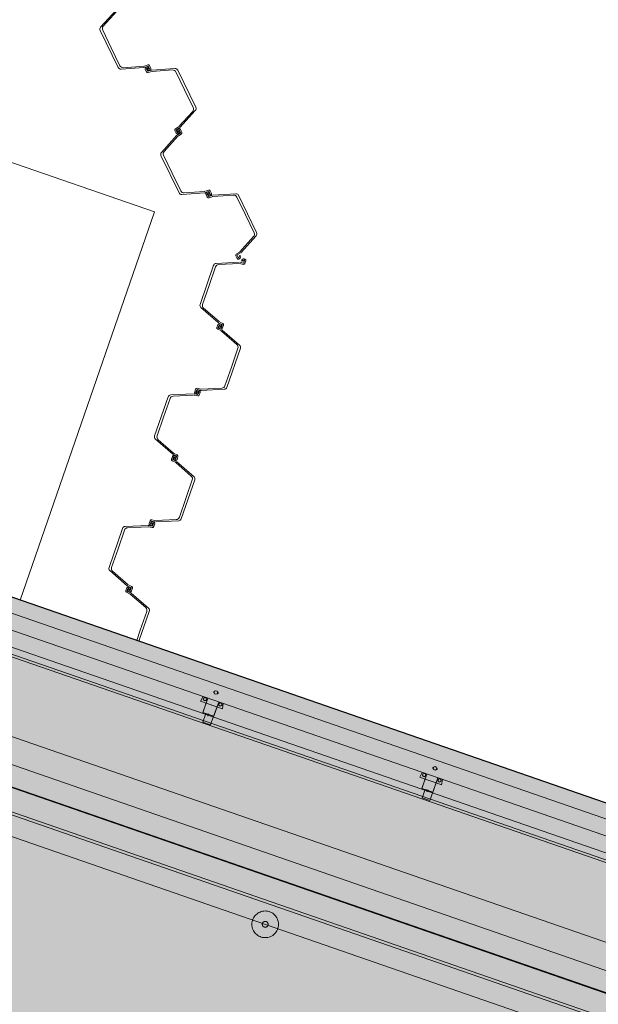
# Model space of a CAD drawing. Header units: metres. Extents: x 7508979 to 7510298, y 5841961 to 5842536.
# Tile 35 of 64: x 7509699 to 7509704, y 5842475 to 5842483. Entities that reach past the tile are written whole.
import ezdxf

# ---------------------------------------------------------------- set-up
doc = ezdxf.new("R2010")
doc.units = ezdxf.units.M
doc.linetypes.add('ACAD_ISO10W100', pattern=[18, 12, -3, 0, -3])
doc.linetypes.add('DASHED', pattern=[0.75, 0.5, -0.25])
for name, color, linetype, lineweight in [('013_AKP-Osie-2', 142, 'ACAD_ISO10W100', 18), ('015_AKP-Stal-cienka', 60, 'Continuous', 18), ('07_AKP-Wyposazenie', 133, 'Continuous', 18), ('08_JK_beton_przerywana', 40, 'DASHED', 9), ('09_JK_stal_przerywana', 90, 'DASHED', 9), ('16_JK_wyposażenie cienka', 200, 'Continuous', 13), ('AKP-Beton-widok', 44, 'Continuous', 30)]:
    doc.layers.add(name, color=color, linetype=linetype, lineweight=lineweight)
doc.layers.add('03_AKP-Kreskowania', color=7, linetype='Continuous', lineweight=9, true_color=0xa6a6a6)

msp = doc.modelspace()

# ---------------------------------------------------------------- hatches: boundary and pattern name
at = {"layer": '03_AKP-Kreskowania', "ltscale": 100, "transparency": 33554687}
h = msp.add_hatch(dxfattribs=at)
h.set_pattern_fill('GRASS', color=256, scale=0.045, angle=160.90316)
h.set_pattern_definition([(250.90316, (7511633.8898, 5841844.2328), (0.49932114, -1.028167), [0.2143125, -1.4021336]), (205.90316, (7511633.8898, 5841844.2328), (0.49932114, -1.028167), [0.2143125, -0.9286875]), (295.90316, (7511633.8898, 5841844.2328), (1.028167, 0.49932114), [0.2143125, -0.9286875])])
edge = h.paths.add_edge_path()
edge.add_spline(control_points=[(7509560.4281, 5842502.0417), (7509560.9762, 5842501.8269), (7509562.2237, 5842501.368), (7509563.4849, 5842500.9741), (7509564.2028, 5842500.7802)], knot_values=[19454.944206, 19454.944206, 19454.944206, 19454.944206, 21223.462374, 23456.740739, 23456.740739, 23456.740739, 23456.740739], degree=3, periodic=0)
edge.add_line((7509564.2028, 5842500.7802), (7509567.9422, 5842511.5796))
edge.add_line((7509567.9422, 5842511.5796), (7509567.9446, 5842511.601))
edge.add_line((7509567.9446, 5842511.601), (7509564.2647, 5842513.1229))
edge.add_line((7509564.2647, 5842513.1229), (7509560.4281, 5842502.0417))
edge = h.paths.add_edge_path()
edge.add_spline(control_points=[(7509557.9601, 5842503.0982), (7509558.5003, 5842502.8474), (7509559.0446, 5842502.6075), (7509559.5926, 5842502.3793)], knot_values=[24358.247031, 24358.247031, 24358.247031, 24358.247031, 26137.75858, 26137.75858, 26137.75858, 26137.75858], degree=3, periodic=0)
edge.add_line((7509559.5926, 5842502.3793), (7509563.4315, 5842513.4675))
edge.add_line((7509563.4315, 5842513.4675), (7509561.7858, 5842514.1481))
edge.add_line((7509561.7858, 5842514.1481), (7509557.9601, 5842503.0982))
edge = h.paths.add_edge_path()
edge.add_line((7509571.9005, 5842523.027), (7509571.9118, 5842523.0452))
edge.add_line((7509571.9118, 5842523.0452), (7509575.6504, 5842533.8449))
edge.add_spline(control_points=[(7509575.6504, 5842533.8449), (7509574.9664, 5842534.1365), (7509573.7316, 5842534.6067), (7509572.4674, 5842535.0174), (7509571.9038, 5842535.1875)], knot_values=[19454.944206, 19454.944206, 19454.944206, 19454.944206, 21688.222571, 23456.740739, 23456.740739, 23456.740739, 23456.740739], degree=3, periodic=0)
edge.add_line((7509571.9038, 5842535.1875), (7509568.0673, 5842524.1062))
edge.add_line((7509568.0673, 5842524.1062), (7509571.9005, 5842523.027))
edge = h.paths.add_edge_path()
edge.add_line((7509565.4852, 5842524.8333), (7509567.1995, 5842524.3506))
edge.add_line((7509567.1995, 5842524.3506), (7509571.0384, 5842535.4387))
edge.add_spline(control_points=[(7509571.0384, 5842535.4387), (7509570.4667, 5842535.5982), (7509569.8905, 5842535.7463), (7509569.3109, 5842535.8831)], knot_values=[24358.247031, 24358.247031, 24358.247031, 24358.247031, 26137.75858, 26137.75858, 26137.75858, 26137.75858], degree=3, periodic=0)
edge.add_line((7509569.3109, 5842535.8831), (7509565.4852, 5842524.8333))
edge = h.paths.add_edge_path()
edge.add_line((7509887.6326, 5842386.6744), (7509887.5854, 5842386.6908))
edge.add_line((7509887.5854, 5842386.6908), (7509891.9401, 5842399.2688))
edge.add_line((7509891.9401, 5842399.2688), (7509891.8637, 5842399.2926))
edge.add_line((7509891.8637, 5842399.2926), (7509887.4791, 5842386.6283))
edge.add_spline(control_points=[(7509887.4791, 5842386.6283), (7509887.9536, 5842386.3755), (7509890.7836, 5842384.9527), (7509893.6314, 5842383.8847), (7509896.0866, 5842383.23), (7509896.1132, 5842383.223)], knot_values=[21013.433794, 21013.433794, 21013.433794, 21013.433794, 22562.78043, 30165.17056, 30248.311095, 30248.311095, 30248.311095, 30248.311095], degree=3, periodic=0)
edge.add_line((7509896.1132, 5842383.223), (7509900.7195, 5842396.5278))
edge.add_line((7509900.7195, 5842396.5278), (7509891.9879, 5842399.2539))
edge.add_line((7509891.9879, 5842399.2539), (7509887.6326, 5842386.6744))
edge = h.paths.add_edge_path()
edge.add_line((7509903.4828, 5842409.6798), (7509906.9863, 5842419.7991))
edge.add_spline(control_points=[(7509906.9863, 5842419.7991), (7509906.3199, 5842420.0756), (7509903.6823, 5842421.1154), (7509900.9332, 5842421.9377), (7509898.8371, 5842422.185)], knot_values=[9690.860076, 9690.860076, 9690.860076, 9690.860076, 11850.095835, 18161.631326, 18161.631326, 18161.631326, 18161.631326], degree=3, periodic=0)
edge.add_line((7509898.8371, 5842422.185), (7509895.5102, 5842412.5758))
edge.add_line((7509895.5102, 5842412.5758), (7509895.509, 5842412.5713))
edge.add_line((7509895.509, 5842412.5713), (7509903.4828, 5842409.6798))
at = {"layer": '03_AKP-Kreskowania', "ltscale": 100, "transparency": 33554572}
h = msp.add_hatch(color=256, dxfattribs=at)
h.dxf.hatch_style = 1
h.paths.add_polyline_path([(7509696.2149, 5842477.5046), (7509733.6072, 5842464.5587), (7509734.1143, 5842466.0234), (7509696.722, 5842478.9693)])
at = {"layer": '03_AKP-Kreskowania', "ltscale": 100, "transparency": 33554636}
h = msp.add_hatch(color=256, dxfattribs=at)
h.dxf.hatch_style = 1
h.paths.add_polyline_path([(7509696.0171, 5842477.3614), (7509733.6741, 5842464.3239), (7509733.7395, 5842464.5129), (7509696.0826, 5842477.5504)])
at = {"layer": '03_AKP-Kreskowania', "ltscale": 100, "transparency": 33554508}
h = msp.add_hatch(color=256, dxfattribs=at)
h.dxf.hatch_style = 1
h.paths.add_polyline_path([(7509693.6797, 5842470.763), (7509731.4312, 5842457.6928), (7509733.7213, 5842464.3075), (7509695.9699, 5842477.3778)])

# ---------------------------------------------------------------- linework, layer by layer
at = {"layer": '013_AKP-Osie-2', "ltscale": 100}
msp.add_line((7509903.734, 5842405.2346), (7509582.4849, 5842516.4573), dxfattribs=at)
at = {"layer": '015_AKP-Stal-cienka'}
for p, q in [((7509699.6599, 5842483.3245), (7509699.5267, 5842483.1775)), ((7509699.6679, 5842483.3164), (7509699.5492, 5842483.1854)), ((7509699.6785, 5842482.8292), (7509699.5228, 5842483.1498)), ((7509699.5445, 5842483.1521), (7509699.6191, 5842482.9984)), ((7509699.6937, 5842482.8448), (7509699.6191, 5842482.9984)), ((7509699.9006, 5842482.8289), (7509699.7027, 5842482.8152)), ((7509699.8992, 5842482.8402), (7509699.7228, 5842482.828)), ((7509699.9061, 5842482.8417), (7509699.933, 5842482.8516)), ((7509699.9075, 5842482.8304), (7509699.9334, 5842482.8399)), ((7509699.9113, 5842482.8133), (7509699.9221, 5842482.7911)), ((7509699.9245, 5842482.833), (7509699.9169, 5842482.8293)), ((7509699.9215, 5842482.8176), (7509699.9304, 5842482.7993)), ((7509699.9243, 5842482.8223), (7509699.9228, 5842482.8216)), ((7509699.9256, 5842482.8136), (7509699.9233, 5842482.8184)), ((7509699.926, 5842482.8213), (7509699.9432, 5842482.8143)), ((7509699.944, 5842482.8154), (7509699.9267, 5842482.8224)), ((7509699.9305, 5842482.8162), (7509699.9395, 5842482.8205)), ((7509699.9395, 5842482.8205), (7509699.9305, 5842482.8162)), ((7509699.9305, 5842482.8162), (7509699.9395, 5842482.8205)), ((7509699.9395, 5842482.8205), (7509699.9305, 5842482.8162)), ((7509699.9372, 5842482.8139), (7509699.9328, 5842482.8229)), ((7509699.9328, 5842482.8229), (7509699.9372, 5842482.8139)), ((7509699.9372, 5842482.8139), (7509699.9328, 5842482.8229)), ((7509699.9328, 5842482.8229), (7509699.9372, 5842482.8139)), ((7509699.9625, 5842482.8063), (7509699.9366, 5842482.7968)), ((7509699.9485, 5842482.8191), (7509699.9396, 5842482.8374)), ((7509699.9444, 5842482.8231), (7509699.9467, 5842482.8183)), ((7509699.9454, 5842482.8037), (7509699.9531, 5842482.8074)), ((7509699.9457, 5842482.8144), (7509699.9471, 5842482.8151)), ((7509699.9586, 5842482.8235), (7509699.9479, 5842482.8456)), ((7509699.9694, 5842482.8078), (7509700.1673, 5842482.8216)), ((7509699.9708, 5842482.7965), (7509700.1472, 5842482.8088)), ((7509700.3472, 5842482.4869), (7509700.1915, 5842482.8075)), ((7509699.9639, 5842482.795), (7509699.937, 5842482.7851)), ((7509700.1763, 5842482.7919), (7509700.2509, 5842482.6383)), ((7509700.3255, 5842482.4846), (7509700.2509, 5842482.6383)), ((7509700.21, 5842482.3122), (7509700.3432, 5842482.4592)), ((7509700.202, 5842482.3203), (7509700.3208, 5842482.4514)), ((7509700.1966, 5842482.3158), (7509700.1722, 5842482.3008)), ((7509700.2046, 5842482.3077), (7509700.1811, 5842482.2932)), ((7509700.192, 5842482.2959), (7509700.1997, 5842482.2996)), ((7509700.2006, 5842482.2895), (7509700.202, 5842482.2902)), ((7509700.2157, 5842482.2941), (7509700.2265, 5842482.2719)), ((7509700.1842, 5842482.2451), (7509700.051, 5842482.0981)), ((7509700.1922, 5842482.237), (7509700.0734, 5842482.1059)), ((7509700.1785, 5842482.2632), (7509700.1677, 5842482.2853)), ((7509700.1881, 5842482.2685), (7509700.1792, 5842482.2868)), ((7509700.1876, 5842482.2742), (7509700.1899, 5842482.2694)), ((7509700.1896, 5842482.2496), (7509700.2131, 5842482.264)), ((7509700.1936, 5842482.2678), (7509700.1922, 5842482.2671)), ((7509700.2016, 5842482.2808), (7509700.1926, 5842482.2765)), ((7509700.1926, 5842482.2765), (7509700.2016, 5842482.2808)), ((7509700.2016, 5842482.2808), (7509700.1926, 5842482.2765)), ((7509700.1926, 5842482.2765), (7509700.2016, 5842482.2808)), ((7509700.1939, 5842482.2698), (7509700.199, 5842482.2876)), ((7509700.2022, 5842482.2614), (7509700.1945, 5842482.2576)), ((7509700.1993, 5842482.2741), (7509700.1949, 5842482.2831)), ((7509700.1949, 5842482.2831), (7509700.1993, 5842482.2741)), ((7509700.1993, 5842482.2741), (7509700.1949, 5842482.2831)), ((7509700.1949, 5842482.2831), (7509700.1993, 5842482.2741)), ((7509700.2003, 5842482.2875), (7509700.1952, 5842482.2696)), ((7509700.1976, 5842482.2415), (7509700.222, 5842482.2565)), ((7509700.2066, 5842482.2831), (7509700.2043, 5842482.2878)), ((7509700.2061, 5842482.2888), (7509700.215, 5842482.2705)), ((7509700.2027, 5842481.7497), (7509700.047, 5842482.0704)), ((7509700.0687, 5842482.0727), (7509700.1433, 5842481.919)), ((7509700.2179, 5842481.7653), (7509700.1433, 5842481.919)), ((7509700.4248, 5842481.7495), (7509700.2269, 5842481.7357)), ((7509700.4234, 5842481.7608), (7509700.247, 5842481.7485)), ((7509700.4303, 5842481.7623), (7509700.4572, 5842481.7722)), ((7509700.4317, 5842481.751), (7509700.4576, 5842481.7605)), ((7509700.4356, 5842481.7338), (7509700.4463, 5842481.7117)), ((7509700.4488, 5842481.7536), (7509700.4411, 5842481.7499)), ((7509700.4457, 5842481.7382), (7509700.4546, 5842481.7198)), ((7509700.4485, 5842481.7429), (7509700.4471, 5842481.7422)), ((7509700.4498, 5842481.7342), (7509700.4475, 5842481.7389)), ((7509700.4502, 5842481.7418), (7509700.4675, 5842481.7349)), ((7509700.4682, 5842481.736), (7509700.451, 5842481.743)), ((7509700.4547, 5842481.7367), (7509700.4637, 5842481.7411)), ((7509700.4637, 5842481.7411), (7509700.4547, 5842481.7367)), ((7509700.4547, 5842481.7367), (7509700.4637, 5842481.7411)), ((7509700.4637, 5842481.7411), (7509700.4547, 5842481.7367)), ((7509700.4614, 5842481.7344), (7509700.457, 5842481.7434)), ((7509700.457, 5842481.7434), (7509700.4614, 5842481.7344)), ((7509700.4614, 5842481.7344), (7509700.457, 5842481.7434)), ((7509700.457, 5842481.7434), (7509700.4614, 5842481.7344)), ((7509700.4867, 5842481.7269), (7509700.4608, 5842481.7173)), ((7509700.4881, 5842481.7156), (7509700.4612, 5842481.7057)), ((7509700.4727, 5842481.7397), (7509700.4638, 5842481.758)), ((7509700.4686, 5842481.7436), (7509700.4709, 5842481.7389)), ((7509700.4697, 5842481.7243), (7509700.4773, 5842481.728)), ((7509700.4699, 5842481.7349), (7509700.4714, 5842481.7356)), ((7509700.4829, 5842481.744), (7509700.4721, 5842481.7661)), ((7509700.4936, 5842481.7283), (7509700.6915, 5842481.7421)), ((7509700.495, 5842481.717), (7509700.6714, 5842481.7293)), ((7509700.7005, 5842481.7125), (7509700.7751, 5842481.5588)), ((7509700.8714, 5842481.4075), (7509700.7157, 5842481.7281)), ((7509700.8497, 5842481.4052), (7509700.7751, 5842481.5588)), ((7509700.7263, 5842481.2409), (7509700.845, 5842481.3719)), ((7509700.7343, 5842481.2328), (7509700.8675, 5842481.3798)), ((7509700.7027, 5842481.1838), (7509700.6919, 5842481.2059)), ((7509700.7208, 5842481.2364), (7509700.6964, 5842481.2214)), ((7509700.7124, 5842481.189), (7509700.7035, 5842481.2074)), ((7509700.7288, 5842481.2283), (7509700.7053, 5842481.2138)), ((7509700.7178, 5842481.1883), (7509700.7164, 5842481.1876)), ((7509700.7246, 5842481.208), (7509700.7194, 5842481.1902)), ((7509700.7308, 5842481.2036), (7509700.7285, 5842481.2084)), ((7509700.3843, 5842480.7876), (7509700.5009, 5842481.1244)), ((7509700.5179, 5842481.1107), (7509700.462, 5842480.9493)), ((7509700.7215, 5842481.1509), (7509700.5233, 5842481.1412)), ((7509700.7214, 5842481.1396), (7509700.5448, 5842481.1309)), ((7509700.7264, 5842481.1819), (7509700.7187, 5842481.1782)), ((7509700.7284, 5842481.1389), (7509700.7563, 5842481.1323)), ((7509700.7285, 5842481.1503), (7509700.7553, 5842481.1439)), ((7509700.7445, 5842481.1691), (7509700.7427, 5842481.1641)), ((7509700.7458, 5842481.1616), (7509700.762, 5842481.1705)), ((7509700.7591, 5842481.1639), (7509700.7496, 5842481.1672)), ((7509700.7496, 5842481.1672), (7509700.7591, 5842481.1639)), ((7509700.7591, 5842481.1639), (7509700.7496, 5842481.1672)), ((7509700.7496, 5842481.1672), (7509700.7591, 5842481.1639)), ((7509700.7527, 5842481.1608), (7509700.756, 5842481.1703)), ((7509700.756, 5842481.1703), (7509700.7527, 5842481.1608)), ((7509700.7527, 5842481.1608), (7509700.756, 5842481.1703)), ((7509700.756, 5842481.1703), (7509700.7527, 5842481.1608)), ((7509700.7679, 5842481.1664), (7509700.7612, 5842481.1471)), ((7509700.763, 5842481.1813), (7509700.771, 5842481.1785)), ((7509700.7645, 5842481.1708), (7509700.766, 5842481.1702)), ((7509700.7784, 5842481.1633), (7509700.7704, 5842481.14)), ((7509700.4061, 5842480.7878), (7509700.462, 5842480.9493)), ((7509700.5412, 5842480.6303), (7509700.3915, 5842480.7605)), ((7509700.5482, 5842480.6393), (7509700.4148, 5842480.7554)), ((7509700.5377, 5842480.6117), (7509700.5297, 5842480.5884)), ((7509700.5479, 5842480.6076), (7509700.5413, 5842480.5883)), ((7509700.5471, 5842480.6265), (7509700.5722, 5842480.6149)), ((7509700.5481, 5842480.6018), (7509700.5498, 5842480.6068)), ((7509700.5533, 5842480.6089), (7509700.5518, 5842480.6095)), ((7509700.561, 5842480.6163), (7509700.553, 5842480.6191)), ((7509700.5533, 5842480.6002), (7509700.5628, 5842480.5969)), ((7509700.5628, 5842480.5969), (7509700.5533, 5842480.6002)), ((7509700.5533, 5842480.6002), (7509700.5628, 5842480.5969)), ((7509700.5628, 5842480.5969), (7509700.5533, 5842480.6002)), ((7509700.5538, 5842480.607), (7509700.561, 5842480.5898)), ((7509700.5541, 5842480.6355), (7509700.5801, 5842480.6235)), ((7509700.5623, 5842480.5901), (7509700.5551, 5842480.6073)), ((7509700.5564, 5842480.5938), (7509700.5597, 5842480.6033)), ((7509700.5597, 5842480.6033), (7509700.5564, 5842480.5938)), ((7509700.5564, 5842480.5938), (7509700.5597, 5842480.6033)), ((7509700.5597, 5842480.6033), (7509700.5564, 5842480.5938)), ((7509700.568, 5842480.5953), (7509700.5663, 5842480.5903)), ((7509700.5681, 5842480.5895), (7509700.5748, 5842480.6088)), ((7509700.5784, 5842480.5854), (7509700.5864, 5842480.6087)), ((7509700.562, 5842480.5616), (7509700.536, 5842480.5736)), ((7509700.569, 5842480.5706), (7509700.5439, 5842480.5822)), ((7509700.5551, 5842480.5808), (7509700.5631, 5842480.578)), ((7509700.5628, 5842480.5882), (7509700.5643, 5842480.5876)), ((7509700.5679, 5842480.5578), (7509700.7013, 5842480.4417)), ((7509700.5749, 5842480.5668), (7509700.7245, 5842480.4366)), ((7509700.6151, 5842480.0727), (7509700.7318, 5842480.4095)), ((7509700.71, 5842480.4093), (7509700.6541, 5842480.2478)), ((7509700.5982, 5842480.0864), (7509700.6541, 5842480.2478)), ((7509700.3289, 5842480.017), (7509700.1307, 5842480.0072)), ((7509700.3288, 5842480.0056), (7509700.1522, 5842479.9969)), ((7509700.3358, 5842480.0049), (7509700.3637, 5842479.9983)), ((7509700.3359, 5842480.0163), (7509700.3627, 5842480.0099)), ((7509700.3377, 5842480.0338), (7509700.3457, 5842480.0571)), ((7509700.3531, 5842480.0158), (7509700.3451, 5842480.0186)), ((7509700.3482, 5842480.0307), (7509700.3549, 5842480.05)), ((7509700.3519, 5842480.0351), (7509700.3501, 5842480.0302)), ((7509700.3516, 5842480.0263), (7509700.3501, 5842480.0269)), ((7509700.3532, 5842480.0276), (7509700.3694, 5842480.0366)), ((7509700.3703, 5842480.0355), (7509700.354, 5842480.0266)), ((7509700.3665, 5842480.0299), (7509700.357, 5842480.0332)), ((7509700.357, 5842480.0332), (7509700.3665, 5842480.0299)), ((7509700.3665, 5842480.0299), (7509700.357, 5842480.0332)), ((7509700.357, 5842480.0332), (7509700.3665, 5842480.0299)), ((7509700.3877, 5842480.0582), (7509700.3598, 5842480.0648)), ((7509700.3601, 5842480.0268), (7509700.3634, 5842480.0363)), ((7509700.3634, 5842480.0363), (7509700.3601, 5842480.0268)), ((7509700.3601, 5842480.0268), (7509700.3634, 5842480.0363)), ((7509700.3634, 5842480.0363), (7509700.3601, 5842480.0268)), ((7509700.3876, 5842480.0468), (7509700.3608, 5842480.0532)), ((7509700.3753, 5842480.0324), (7509700.3686, 5842480.0132)), ((7509700.3704, 5842480.0474), (7509700.3784, 5842480.0446)), ((7509700.3716, 5842480.028), (7509700.3733, 5842480.033)), ((7509700.3719, 5842480.0368), (7509700.3734, 5842480.0363)), ((7509700.3858, 5842480.0293), (7509700.3778, 5842480.0061)), ((7509700.3946, 5842480.0462), (7509700.5928, 5842480.0559)), ((7509700.3947, 5842480.0575), (7509700.5713, 5842480.0662)), ((7509699.9917, 5842479.6536), (7509700.1083, 5842479.9904)), ((7509700.1253, 5842479.9767), (7509700.0694, 5842479.8153)), ((7509700.0135, 5842479.6539), (7509700.0694, 5842479.8153)), ((7509700.1486, 5842479.4964), (7509699.9989, 5842479.6266)), ((7509700.1556, 5842479.5054), (7509700.0222, 5842479.6214)), ((7509700.1545, 5842479.4926), (7509700.1796, 5842479.481)), ((7509700.1615, 5842479.5016), (7509700.1875, 5842479.4895)), ((7509700.1451, 5842479.4777), (7509700.1371, 5842479.4545)), ((7509700.1694, 5842479.4276), (7509700.1434, 5842479.4396)), ((7509700.1553, 5842479.4736), (7509700.1487, 5842479.4544)), ((7509700.1764, 5842479.4366), (7509700.1513, 5842479.4482)), ((7509700.1555, 5842479.4679), (7509700.1572, 5842479.4729)), ((7509700.1607, 5842479.475), (7509700.1592, 5842479.4755)), ((7509700.1684, 5842479.4823), (7509700.1604, 5842479.4851)), ((7509700.1607, 5842479.4662), (7509700.1702, 5842479.463)), ((7509700.1702, 5842479.463), (7509700.1607, 5842479.4662)), ((7509700.1607, 5842479.4662), (7509700.1702, 5842479.463)), ((7509700.1702, 5842479.463), (7509700.1607, 5842479.4662)), ((7509700.1612, 5842479.473), (7509700.1684, 5842479.4559)), ((7509700.1697, 5842479.4562), (7509700.1625, 5842479.4733)), ((7509700.1625, 5842479.4468), (7509700.1705, 5842479.4441)), ((7509700.1638, 5842479.4599), (7509700.1671, 5842479.4693)), ((7509700.1671, 5842479.4693), (7509700.1638, 5842479.4599)), ((7509700.1638, 5842479.4599), (7509700.1671, 5842479.4693)), ((7509700.1671, 5842479.4693), (7509700.1638, 5842479.4599)), ((7509700.1702, 5842479.4542), (7509700.1717, 5842479.4537)), ((7509700.1754, 5842479.4613), (7509700.1737, 5842479.4563)), ((7509700.1753, 5842479.4238), (7509700.3087, 5842479.3077)), ((7509700.1755, 5842479.4555), (7509700.1822, 5842479.4748)), ((7509700.1823, 5842479.4328), (7509700.3319, 5842479.3026)), ((7509700.1858, 5842479.4515), (7509700.1938, 5842479.4747)), ((7509700.2225, 5842478.9387), (7509700.3392, 5842479.2756)), ((7509700.3174, 5842479.2753), (7509700.2615, 5842479.1139)), ((7509700.2056, 5842478.9524), (7509700.2615, 5842479.1139)), ((7509699.9451, 5842478.8999), (7509699.9531, 5842478.9231)), ((7509699.9556, 5842478.8967), (7509699.9623, 5842478.916)), ((7509699.9593, 5842478.9012), (7509699.9575, 5842478.8962)), ((7509699.9606, 5842478.8936), (7509699.9768, 5842478.9026)), ((7509699.9777, 5842478.9016), (7509699.9614, 5842478.8926)), ((7509699.9739, 5842478.896), (7509699.9644, 5842478.8992)), ((7509699.9644, 5842478.8992), (7509699.9739, 5842478.896)), ((7509699.9739, 5842478.896), (7509699.9644, 5842478.8992)), ((7509699.9644, 5842478.8992), (7509699.9739, 5842478.896)), ((7509699.9951, 5842478.9242), (7509699.9672, 5842478.9309)), ((7509699.9675, 5842478.8929), (7509699.9708, 5842478.9023)), ((7509699.9708, 5842478.9023), (7509699.9675, 5842478.8929)), ((7509699.9675, 5842478.8929), (7509699.9708, 5842478.9023)), ((7509699.9708, 5842478.9023), (7509699.9675, 5842478.8929)), ((7509699.995, 5842478.9128), (7509699.9682, 5842478.9192)), ((7509699.9827, 5842478.8985), (7509699.976, 5842478.8792)), ((7509699.9778, 5842478.9134), (7509699.9858, 5842478.9106)), ((7509699.979, 5842478.894), (7509699.9807, 5842478.899)), ((7509699.9793, 5842478.9028), (7509699.9808, 5842478.9023)), ((7509699.9932, 5842478.8954), (7509699.9852, 5842478.8721)), ((7509700.002, 5842478.9122), (7509700.2002, 5842478.922)), ((7509700.0021, 5842478.9236), (7509700.1787, 5842478.9323)), ((7509699.5991, 5842478.5196), (7509699.7157, 5842478.8565)), ((7509699.7327, 5842478.8428), (7509699.6768, 5842478.6814)), ((7509699.9363, 5842478.883), (7509699.7381, 5842478.8733)), ((7509699.9362, 5842478.8716), (7509699.7596, 5842478.8629)), ((7509699.9432, 5842478.871), (7509699.9711, 5842478.8644)), ((7509699.9433, 5842478.8824), (7509699.9701, 5842478.876)), ((7509699.9605, 5842478.8818), (7509699.9525, 5842478.8846)), ((7509699.959, 5842478.8924), (7509699.9575, 5842478.8929)), ((7509699.6209, 5842478.5199), (7509699.6768, 5842478.6814)), ((7509699.756, 5842478.3624), (7509699.6063, 5842478.4926)), ((7509699.763, 5842478.3714), (7509699.6296, 5842478.4875)), ((7509699.7525, 5842478.3438), (7509699.7445, 5842478.3205)), ((7509699.7768, 5842478.2937), (7509699.7508, 5842478.3057)), ((7509699.7628, 5842478.3397), (7509699.7561, 5842478.3204)), ((7509699.7838, 5842478.3027), (7509699.7587, 5842478.3142)), ((7509699.7619, 5842478.3586), (7509699.787, 5842478.347)), ((7509699.7629, 5842478.3339), (7509699.7646, 5842478.3389)), ((7509699.7681, 5842478.341), (7509699.7666, 5842478.3415)), ((7509699.7758, 5842478.3484), (7509699.7678, 5842478.3512)), ((7509699.7681, 5842478.3323), (7509699.7776, 5842478.329)), ((7509699.7776, 5842478.329), (7509699.7681, 5842478.3323)), ((7509699.7681, 5842478.3323), (7509699.7776, 5842478.329)), ((7509699.7776, 5842478.329), (7509699.7681, 5842478.3323)), ((7509699.7686, 5842478.339), (7509699.7758, 5842478.3219)), ((7509699.7689, 5842478.3676), (7509699.7949, 5842478.3556)), ((7509699.7771, 5842478.3222), (7509699.7699, 5842478.3393)), ((7509699.7699, 5842478.3129), (7509699.7779, 5842478.3101)), ((7509699.7712, 5842478.3259), (7509699.7745, 5842478.3354)), ((7509699.7745, 5842478.3354), (7509699.7712, 5842478.3259)), ((7509699.7712, 5842478.3259), (7509699.7745, 5842478.3354)), ((7509699.7745, 5842478.3354), (7509699.7712, 5842478.3259)), ((7509699.7776, 5842478.3203), (7509699.7791, 5842478.3197)), ((7509699.7828, 5842478.3273), (7509699.7811, 5842478.3224)), ((7509699.7829, 5842478.3216), (7509699.7896, 5842478.3408)), ((7509699.7932, 5842478.3175), (7509699.8012, 5842478.3408)), ((7509699.7827, 5842478.2898), (7509699.9161, 5842478.1738)), ((7509699.7897, 5842478.2988), (7509699.9393, 5842478.1687)), ((7509699.8573, 5842477.8838), (7509699.9466, 5842478.1416)), ((7509699.9248, 5842478.1413), (7509699.8689, 5842477.9799)), ((7509699.8379, 5842477.8905), (7509699.8689, 5842477.9799))]:
    msp.add_line(p, q, dxfattribs=at)
for centre, radius, start, end in [((7509699.5453, 5842483.1607), 0.025, 137.82051, 205.90316), ((7509699.5714, 5842483.1652), 0.03, 137.82051, 205.90316), ((7509699.701, 5842482.8401), 0.025, 205.90316, 273.9858), ((7509699.7207, 5842482.8579), 0.03, 205.90316, 273.9858), ((7509699.8974, 5842482.8652), 0.025, 273.9858, 290.19216), ((7509699.8989, 5842482.8539), 0.025, 273.9858, 290.19216), ((7509699.9221, 5842482.8185), 0.012, 115.90315, 205.90316), ((7509699.9241, 5842482.8189), 0.003, 115.90315, 205.90316), ((7509699.9252, 5842482.8193), 0.00213, 67.90315, 205.90316), ((7509699.9256, 5842482.8196), 0.003, 67.90315, 115.90315), ((7509699.9289, 5842482.824), 0.01, 75.36485, 115.90315), ((7509699.9436, 5842482.8224), 0.02, 205.90316, 255.36485), ((7509699.9349, 5842482.8015), 0.005, 205.90316, 290.19216), ((7509699.9264, 5842482.8143), 0.02, 25.90316, 75.36485), ((7509699.9371, 5842482.8403), 0.012, 25.90316, 110.19216), ((7509699.9351, 5842482.8353), 0.005, 25.90316, 110.19216), ((7509699.9411, 5842482.8127), 0.01, 255.36485, 295.90315), ((7509699.9444, 5842482.8171), 0.003, 247.90315, 295.90315), ((7509699.9448, 5842482.8174), 0.00213, 247.90315, 25.90316), ((7509699.9458, 5842482.8178), 0.003, 295.90315, 25.90316), ((7509699.9478, 5842482.8182), 0.012, 295.90315, 25.90316), ((7509699.9711, 5842482.7828), 0.025, 93.9858, 110.19216), ((7509700.1493, 5842482.7788), 0.03, 25.90316, 93.9858), ((7509700.169, 5842482.7966), 0.025, 25.90316, 93.9858), ((7509699.9329, 5842482.7964), 0.012, 205.90316, 290.19216), ((7509699.9725, 5842482.7715), 0.025, 93.9858, 110.19216), ((7509700.2985, 5842482.4715), 0.03, 317.82051, 25.90316), ((7509700.3247, 5842482.476), 0.025, 317.82051, 25.90316), ((7509700.1785, 5842482.2906), 0.012, 121.61415, 205.90316), ((7509700.1837, 5842482.289), 0.005, 121.61415, 205.90316), ((7509700.2056, 5842482.2829), 0.02, 156.44147, 205.90316), ((7509700.1964, 5842482.2869), 0.01, 115.90315, 156.44147), ((7509700.1835, 5842482.3371), 0.025, 301.61415, 317.82051), ((7509700.2019, 5842482.2868), 0.003, 115.90315, 163.90316), ((7509700.2049, 5842482.2888), 0.012, 25.90316, 115.90315), ((7509700.2024, 5842482.2869), 0.00213, 25.90316, 163.90316), ((7509700.2034, 5842482.2875), 0.003, 25.90316, 115.90315), ((7509700.1915, 5842482.329), 0.025, 301.61415, 317.82051), ((7509700.1893, 5842482.2684), 0.012, 205.90316, 295.90315), ((7509700.2027, 5842482.2283), 0.025, 121.61415, 137.82051), ((7509700.1908, 5842482.2698), 0.003, 205.90316, 295.90315), ((7509700.1918, 5842482.2704), 0.00213, 205.90316, 343.90316), ((7509700.2107, 5842482.2202), 0.025, 121.61415, 137.82051), ((7509700.1923, 5842482.2705), 0.003, 295.90315, 343.90316), ((7509700.1978, 5842482.2704), 0.01, 295.90315, 336.44147), ((7509700.1886, 5842482.2744), 0.02, 336.44147, 25.90316), ((7509700.2105, 5842482.2683), 0.005, 301.61415, 25.90316), ((7509700.2157, 5842482.2667), 0.012, 301.61415, 25.90316), ((7509700.0695, 5842482.0813), 0.025, 137.82051, 205.90316), ((7509700.0957, 5842482.0858), 0.03, 137.82051, 205.90316), ((7509700.2252, 5842481.7607), 0.025, 205.90316, 273.9858), ((7509700.2449, 5842481.7784), 0.03, 205.90316, 273.9858), ((7509700.4217, 5842481.7857), 0.025, 273.9858, 290.19216), ((7509700.4231, 5842481.7744), 0.025, 273.9858, 290.19216), ((7509700.4464, 5842481.7391), 0.012, 115.90315, 205.90316), ((7509700.4484, 5842481.7395), 0.003, 115.90315, 205.90316), ((7509700.4571, 5842481.7169), 0.012, 205.90316, 290.19216), ((7509700.4494, 5842481.7399), 0.00213, 67.90315, 205.90316), ((7509700.4498, 5842481.7402), 0.003, 67.90315, 115.90315), ((7509700.4531, 5842481.7446), 0.01, 75.36485, 115.90315), ((7509700.4678, 5842481.7429), 0.02, 205.90316, 255.36485), ((7509700.4591, 5842481.722), 0.005, 205.90316, 290.19216), ((7509700.4506, 5842481.7349), 0.02, 25.90316, 75.36485), ((7509700.4613, 5842481.7609), 0.012, 25.90316, 110.19216), ((7509700.4593, 5842481.7558), 0.005, 25.90316, 110.19216), ((7509700.4653, 5842481.7333), 0.01, 255.36485, 295.90315), ((7509700.4686, 5842481.7376), 0.003, 247.90315, 295.90315), ((7509700.469, 5842481.738), 0.00213, 247.90315, 25.90316), ((7509700.47, 5842481.7383), 0.003, 295.90315, 25.90316), ((7509700.4721, 5842481.7388), 0.012, 295.90315, 25.90316), ((7509700.4953, 5842481.7034), 0.025, 93.9858, 110.19216), ((7509700.4968, 5842481.6921), 0.025, 93.9858, 110.19216), ((7509700.6735, 5842481.6994), 0.03, 25.90316, 93.9858), ((7509700.6932, 5842481.7172), 0.025, 25.90316, 93.9858), ((7509700.8228, 5842481.3921), 0.03, 317.82051, 25.90316), ((7509700.8489, 5842481.3965), 0.025, 317.82051, 25.90316), ((7509700.7027, 5842481.2111), 0.012, 121.61415, 205.90316), ((7509700.708, 5842481.2095), 0.005, 121.61415, 205.90316), ((7509700.7151, 5842481.1903), 0.003, 205.90316, 295.90315), ((7509700.7165, 5842481.191), 0.003, 295.90315, 343.90316), ((7509700.7077, 5842481.2577), 0.025, 301.61415, 317.82051), ((7509700.7266, 5842481.2075), 0.00213, 25.90316, 163.90316), ((7509700.722, 5842481.1909), 0.01, 295.90315, 336.44147), ((7509700.7157, 5842481.2495), 0.025, 301.61415, 317.82051), ((7509700.7128, 5842481.1949), 0.02, 336.44147, 25.90316), ((7509700.5246, 5842481.1162), 0.025, 92.82052, 160.90316), ((7509700.5462, 5842481.1009), 0.03, 92.82052, 160.90316), ((7509700.7135, 5842481.189), 0.012, 205.90316, 295.90315), ((7509700.7226, 5842481.1146), 0.025, 76.61416, 92.82052), ((7509700.7227, 5842481.126), 0.025, 76.61416, 92.82052), ((7509700.7448, 5842481.1634), 0.00213, 160.90316, 298.90315), ((7509700.7634, 5842481.1626), 0.02, 111.44148, 160.90316), ((7509700.7565, 5842481.1488), 0.005, 256.61416, 340.90316), ((7509700.7597, 5842481.1719), 0.01, 70.90316, 111.44148), ((7509700.759, 5842481.1439), 0.012, 256.61416, 340.90316), ((7509700.7635, 5842481.1679), 0.003, 70.90316, 118.90315), ((7509700.765, 5842481.1674), 0.003, 340.90316, 70.90316), ((7509700.7671, 5842481.1672), 0.012, 340.90316, 70.90316), ((7509700.4079, 5842480.7794), 0.025, 160.90316, 228.9858), ((7509700.4345, 5842480.778), 0.03, 160.90316, 228.9858), ((7509700.5491, 5842480.6077), 0.012, 70.90316, 160.90316), ((7509700.5576, 5842480.6492), 0.025, 228.9858, 245.19215), ((7509700.567, 5842480.5953), 0.02, 160.90316, 210.36484), ((7509700.5508, 5842480.6066), 0.003, 70.90316, 160.90316), ((7509700.5646, 5842480.6582), 0.025, 228.9858, 245.19215), ((7509700.5518, 5842480.6061), 0.00213, 22.90317, 160.90316), ((7509700.5523, 5842480.6061), 0.003, 22.90317, 70.90316), ((7509700.5577, 5842480.6069), 0.01, 30.36484, 70.90316), ((7509700.5491, 5842480.6018), 0.02, 340.90316, 30.36484), ((7509700.5701, 5842480.6104), 0.005, 340.90316, 65.19215), ((7509700.5751, 5842480.6126), 0.012, 340.90316, 65.19215), ((7509700.541, 5842480.5845), 0.012, 160.90316, 245.19215), ((7509700.546, 5842480.5867), 0.005, 160.90316, 245.19215), ((7509700.5583, 5842480.5902), 0.01, 210.36484, 250.90316), ((7509700.5638, 5842480.591), 0.003, 202.90317, 250.90316), ((7509700.5515, 5842480.5389), 0.025, 48.9858, 65.19215), ((7509700.5643, 5842480.591), 0.00213, 202.90317, 340.90316), ((7509700.567, 5842480.5894), 0.012, 250.90316, 340.90316), ((7509700.5653, 5842480.5905), 0.003, 250.90316, 340.90316), ((7509700.5585, 5842480.5479), 0.025, 48.9858, 65.19215), ((7509700.6816, 5842480.4191), 0.03, 340.90316, 48.9858), ((7509700.7081, 5842480.4177), 0.025, 340.90316, 48.9858), ((7509700.5698, 5842480.0962), 0.03, 272.82052, 340.90316), ((7509700.132, 5842479.9823), 0.025, 92.82052, 160.90316), ((7509700.33, 5842479.9806), 0.025, 76.61416, 92.82052), ((7509700.3301, 5842479.992), 0.025, 76.61416, 92.82052), ((7509700.349, 5842480.0299), 0.012, 160.90316, 250.90316), ((7509700.357, 5842480.0532), 0.012, 76.61416, 160.90316), ((7509700.351, 5842480.0297), 0.003, 160.90316, 250.90316), ((7509700.3522, 5842480.0295), 0.00213, 160.90316, 298.90315), ((7509700.3526, 5842480.0292), 0.003, 250.90316, 298.90315), ((7509700.3708, 5842480.0286), 0.02, 111.44148, 160.90316), ((7509700.3564, 5842480.0252), 0.01, 250.90316, 291.44148), ((7509700.3596, 5842480.0483), 0.005, 76.61416, 160.90316), ((7509700.3527, 5842480.0345), 0.02, 291.44148, 340.90316), ((7509700.3639, 5842480.0148), 0.005, 256.61416, 340.90316), ((7509700.3671, 5842480.0379), 0.01, 70.90316, 111.44148), ((7509700.3664, 5842480.01), 0.012, 256.61416, 340.90316), ((7509700.3709, 5842480.034), 0.003, 70.90316, 118.90315), ((7509700.3713, 5842480.0337), 0.00213, 340.90316, 118.90315), ((7509700.3724, 5842480.0334), 0.003, 340.90316, 70.90316), ((7509700.3745, 5842480.0332), 0.012, 340.90316, 70.90316), ((7509700.3934, 5842480.0711), 0.025, 256.61416, 272.82052), ((7509700.3935, 5842480.0825), 0.025, 256.61416, 272.82052), ((7509700.5915, 5842480.0809), 0.025, 272.82052, 340.90316), ((7509700.1536, 5842479.9669), 0.03, 92.82052, 160.90316), ((7509700.0153, 5842479.6454), 0.025, 160.90316, 228.9858), ((7509700.0419, 5842479.6441), 0.03, 160.90316, 228.9858), ((7509700.165, 5842479.5152), 0.025, 228.9858, 245.19215), ((7509700.172, 5842479.5243), 0.025, 228.9858, 245.19215), ((7509700.1825, 5842479.4786), 0.012, 340.90316, 65.19215), ((7509700.1484, 5842479.4505), 0.012, 160.90316, 245.19215), ((7509700.1565, 5842479.4738), 0.012, 70.90316, 160.90316), ((7509700.1534, 5842479.4527), 0.005, 160.90316, 245.19215), ((7509700.1744, 5842479.4613), 0.02, 160.90316, 210.36484), ((7509700.1582, 5842479.4727), 0.003, 70.90316, 160.90316), ((7509700.1657, 5842479.4563), 0.01, 210.36484, 250.90316), ((7509700.1592, 5842479.4722), 0.00213, 22.90317, 160.90316), ((7509700.1597, 5842479.4721), 0.003, 22.90317, 70.90316), ((7509700.1651, 5842479.4729), 0.01, 30.36484, 70.90316), ((7509700.1712, 5842479.4571), 0.003, 202.90317, 250.90316), ((7509700.1589, 5842479.4049), 0.025, 48.9858, 65.19215), ((7509700.1717, 5842479.457), 0.00213, 202.90317, 340.90316), ((7509700.1744, 5842479.4554), 0.012, 250.90316, 340.90316), ((7509700.1727, 5842479.4565), 0.003, 250.90316, 340.90316), ((7509700.1565, 5842479.4678), 0.02, 340.90316, 30.36484), ((7509700.1659, 5842479.4139), 0.025, 48.9858, 65.19215), ((7509700.1775, 5842479.4764), 0.005, 340.90316, 65.19215), ((7509700.289, 5842479.2851), 0.03, 340.90316, 48.9858), ((7509700.3155, 5842479.2838), 0.025, 340.90316, 48.9858), ((7509699.9564, 5842478.8959), 0.012, 160.90316, 250.90316), ((7509699.9644, 5842478.9192), 0.012, 76.61416, 160.90316), ((7509699.9584, 5842478.8958), 0.003, 160.90316, 250.90316), ((7509699.9596, 5842478.8955), 0.00213, 160.90316, 298.90315), ((7509699.9782, 5842478.8946), 0.02, 111.44148, 160.90316), ((7509699.967, 5842478.9144), 0.005, 76.61416, 160.90316), ((7509699.9601, 5842478.9006), 0.02, 291.44148, 340.90316), ((7509699.9745, 5842478.904), 0.01, 70.90316, 111.44148), ((7509699.9783, 5842478.9), 0.003, 70.90316, 118.90315), ((7509699.9787, 5842478.8997), 0.00213, 340.90316, 118.90315), ((7509699.9798, 5842478.8995), 0.003, 340.90316, 70.90316), ((7509699.9819, 5842478.8993), 0.012, 340.90316, 70.90316), ((7509700.0008, 5842478.9372), 0.025, 256.61416, 272.82052), ((7509700.0009, 5842478.9486), 0.025, 256.61416, 272.82052), ((7509700.1772, 5842478.9623), 0.03, 272.82052, 340.90316), ((7509700.1989, 5842478.9469), 0.025, 272.82052, 340.90316), ((7509699.7394, 5842478.8483), 0.025, 92.82052, 160.90316), ((7509699.761, 5842478.833), 0.03, 92.82052, 160.90316), ((7509699.9374, 5842478.8467), 0.025, 76.61416, 92.82052), ((7509699.9375, 5842478.8581), 0.025, 76.61416, 92.82052), ((7509699.96, 5842478.8952), 0.003, 250.90316, 298.90315), ((7509699.9638, 5842478.8913), 0.01, 250.90316, 291.44148), ((7509699.9713, 5842478.8809), 0.005, 256.61416, 340.90316), ((7509699.9738, 5842478.876), 0.012, 256.61416, 340.90316), ((7509699.6227, 5842478.5115), 0.025, 160.90316, 228.9858), ((7509699.6493, 5842478.5101), 0.03, 160.90316, 228.9858), ((7509699.7558, 5842478.3166), 0.012, 160.90316, 245.19215), ((7509699.7639, 5842478.3398), 0.012, 70.90316, 160.90316), ((7509699.7608, 5842478.3188), 0.005, 160.90316, 245.19215), ((7509699.7724, 5842478.3813), 0.025, 228.9858, 245.19215), ((7509699.7818, 5842478.3274), 0.02, 160.90316, 210.36484), ((7509699.7656, 5842478.3387), 0.003, 70.90316, 160.90316), ((7509699.7794, 5842478.3903), 0.025, 228.9858, 245.19215), ((7509699.7731, 5842478.3223), 0.01, 210.36484, 250.90316), ((7509699.7666, 5842478.3382), 0.00213, 22.90317, 160.90316), ((7509699.7671, 5842478.3382), 0.003, 22.90317, 70.90316), ((7509699.7725, 5842478.3389), 0.01, 30.36484, 70.90316), ((7509699.7786, 5842478.3231), 0.003, 202.90317, 250.90316), ((7509699.7791, 5842478.3231), 0.00213, 202.90317, 340.90316), ((7509699.7818, 5842478.3214), 0.012, 250.90316, 340.90316), ((7509699.7801, 5842478.3226), 0.003, 250.90316, 340.90316), ((7509699.7639, 5842478.3339), 0.02, 340.90316, 30.36484), ((7509699.7733, 5842478.28), 0.025, 48.9858, 65.19215), ((7509699.7849, 5842478.3425), 0.005, 340.90316, 65.19215), ((7509699.7899, 5842478.3447), 0.012, 340.90316, 65.19215), ((7509699.7663, 5842478.271), 0.025, 48.9858, 65.19215), ((7509699.8964, 5842478.1512), 0.03, 340.90316, 48.9858), ((7509699.9229, 5842478.1498), 0.025, 340.90316, 48.9858)]:
    msp.add_arc(centre, radius, start, end, dxfattribs=at)
at = {"layer": '07_AKP-Wyposazenie', "ltscale": 100}
msp.add_line((7509903.7993, 5842405.4232), (7509564.7806, 5842522.7981), dxfattribs=at)
at = {"layer": '08_JK_beton_przerywana', "ltscale": 400}
for p, q in [((7509733.1647, 5842465.1512), (7509696.9252, 5842477.698)), ((7509733.0894, 5842464.9339), (7509696.85, 5842477.4807)), ((7509733.0305, 5842464.7638), (7509696.7911, 5842477.3106)), ((7509732.9553, 5842464.5464), (7509696.7158, 5842477.0933))]:
    msp.add_line(p, q, dxfattribs=at)
at = {"layer": '08_JK_beton_przerywana', "ltscale": 250, "transparency": 33554559}
msp.add_lwpolyline([(7509694.2036, 5842479.8412), (7509695.3621, 5842483.1873), (7509699.9925, 5842481.5842), (7509698.834, 5842478.2381)], dxfattribs=at)
at = {"layer": '09_JK_stal_przerywana', "ltscale": 200}
for p, q in [((7509575.6617, 5842520.7409), (7509892.5742, 5842411.0197)), ((7509575.6185, 5842520.6162), (7509892.531, 5842410.895))]:
    msp.add_line(p, q, dxfattribs=at)
at = {"layer": '09_JK_stal_przerywana', "ltscale": 100}
for radius in [0.115, 0.025]:
    msp.add_circle((7509700.9459, 5842475.4438), radius, dxfattribs=at)
at = {"layer": '16_JK_wyposażenie cienka'}
for p, q in [((7509565.2196, 5842524.0662), (7509893.7214, 5842410.3325)), ((7509565.1941, 5842523.9925), (7509893.6959, 5842410.2588)), ((7509565.201, 5842524.0123), (7509893.7028, 5842410.2787)), ((7509575.663, 5842520.7447), (7509892.5755, 5842411.0235)), ((7509575.6172, 5842520.6124), (7509892.5297, 5842410.8912)), ((7509700.3883, 5842477.3666), (7509700.4103, 5842477.4066)), ((7509700.4355, 5842477.3503), (7509700.3883, 5842477.3666)), ((7509700.4097, 5842477.2756), (7509700.4503, 5842477.3928)), ((7509700.4503, 5842477.3928), (7509700.4097, 5842477.2756)), ((7509700.5448, 5842477.3601), (7509700.5042, 5842477.2429)), ((7509700.5071, 5842477.2514), (7509700.5448, 5842477.3601)), ((7509700.5773, 5842477.3012), (7509700.53, 5842477.3176)), ((7509700.5847, 5842477.3462), (7509700.5773, 5842477.3012)), ((7509700.4439, 5842477.2521), (7509700.4628, 5842477.2456)), ((7509700.4635, 5842477.2506), (7509700.4465, 5842477.2565)), ((7509700.4566, 5842477.2583), (7509700.4501, 5842477.2394)), ((7509702.2782, 5842476.7123), (7509702.3002, 5842476.7523)), ((7509702.3255, 5842476.6959), (7509702.2782, 5842476.7123)), ((7509702.2996, 5842476.6213), (7509702.3402, 5842476.7385)), ((7509702.3402, 5842476.7385), (7509702.2996, 5842476.6213)), ((7509702.4347, 5842476.7057), (7509702.3941, 5842476.5886)), ((7509702.3971, 5842476.5971), (7509702.4347, 5842476.7057)), ((7509702.4747, 5842476.6919), (7509702.4672, 5842476.6469)), ((7509702.3534, 5842476.5963), (7509702.3364, 5842476.6022)), ((7509702.3466, 5842476.604), (7509702.34, 5842476.5851)), ((7509702.4672, 5842476.6469), (7509702.42, 5842476.6632)), ((7509702.3338, 5842476.5978), (7509702.3527, 5842476.5913))]:
    msp.add_line(p, q, dxfattribs=at)
at = {"layer": '16_JK_wyposażenie cienka', "ltscale": 10}
for p, q in [((7509700.53, 5842477.3176), (7509700.4355, 5842477.3503)), ((7509702.42, 5842476.6632), (7509702.3255, 5842476.6959))]:
    msp.add_line(p, q, dxfattribs=at)
at = {"layer": '16_JK_wyposażenie cienka'}
for points in [[(7509700.5448, 5842477.3601), (7509700.5022, 5842477.2372), (7509700.4077, 5842477.2699), (7509700.4503, 5842477.3928)], [(7509702.4347, 5842476.7057), (7509702.3922, 5842476.5829), (7509702.2977, 5842476.6156), (7509702.3402, 5842476.7385)]]:
    msp.add_lwpolyline(points, dxfattribs=at)
for points in [[(7509700.5003, 5842477.2379), (7509700.4748, 5842477.1642), (7509700.4087, 5842477.1871), (7509700.4342, 5842477.2608)], [(7509702.3903, 5842476.5836), (7509702.3648, 5842476.5099), (7509702.2986, 5842476.5328), (7509702.3241, 5842476.6065)]]:
    msp.add_lwpolyline(points, close=True, dxfattribs=at)
for centre, radius in [((7509700.5204, 5842477.4426), 0.015), ((7509700.4265, 5842477.3852), 0.015), ((7509700.4265, 5842477.3852), 0.013), ((7509700.5588, 5842477.3394), 0.015), ((7509700.5588, 5842477.3394), 0.013), ((7509702.4103, 5842476.7883), 0.015), ((7509702.3164, 5842476.7308), 0.015), ((7509702.3164, 5842476.7308), 0.013), ((7509702.4487, 5842476.685), 0.015), ((7509702.4487, 5842476.685), 0.013)]:
    msp.add_circle(centre, radius, dxfattribs=at)
for centre, start, end in [((7509700.5098, 5842477.4463), 77.28252, 244.5238), ((7509700.531, 5842477.4389), 257.28252, 64.5238), ((7509702.3997, 5842476.7919), 77.28252, 244.5238), ((7509702.421, 5842476.7846), 257.28252, 64.5238)]:
    msp.add_arc(centre, 0.00875, start, end, dxfattribs=at)
at = {"layer": 'AKP-Beton-widok', "ltscale": 100}
for p, q in [((7509892.563, 5842409.5251), (7509575.1341, 5842519.4251)), ((7509719.8027, 5842470.9783), (7509686.7338, 5842482.4274))]:
    msp.add_line(p, q, dxfattribs=at)

doc.saveas('drawing.dxf')
